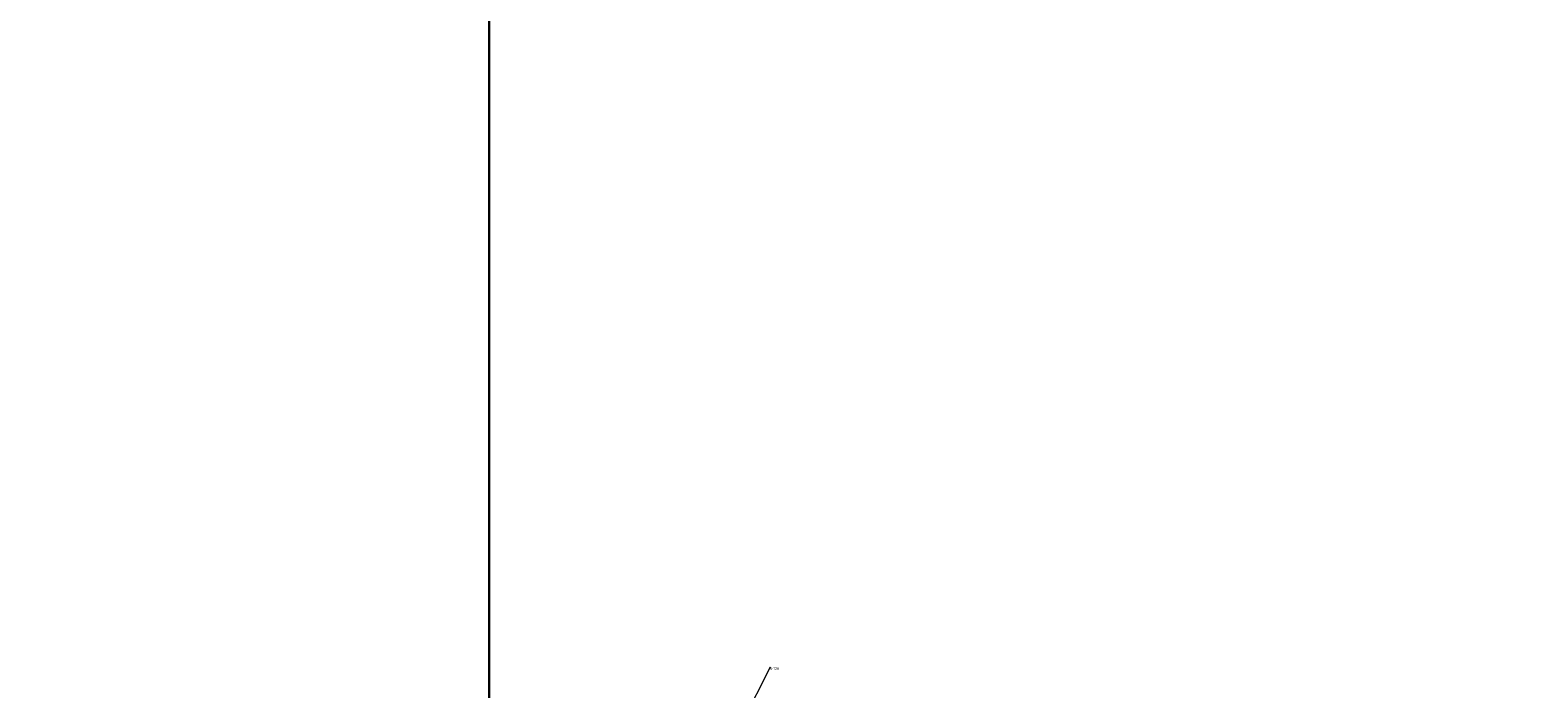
# Model space of a CAD drawing. Header units: metres. Extents: x -1013 to 1493497, y -5789518 to 1032.
# Tile 72 of 73: x -146 to 345, y 186 to 400. Entities that reach past the tile are written whole.
import ezdxf
from ezdxf.xclip import XClip

# ---------------------------------------------------------------- set-up
doc = ezdxf.new("R2010")
doc.units = ezdxf.units.M
doc.header["$MEASUREMENT"] = 0
doc.header["$XCLIPFRAME"] = 0
doc.layers.add('700-L Mapa 1_100 dwg', color=7, linetype='Continuous')
for name, color, linetype, lineweight in [('703-L Płaszczyzny podejścia 2D3', 152, 'Continuous', 30), ('ex_02_DXF_MZ_500_4_Dzialki7', 9, 'Continuous', 18), ('ex_02_DXF_MZ_500_4_Numery_punktow7', 9, 'Continuous', 18), ('ex_02_DXF_MZ_500_4_Punkty7', 9, 'Continuous', 18)]:
    doc.layers.add(name, color=color, linetype=linetype, lineweight=lineweight)
doc.styles.add('STYL_AUTOMATYCZNY_4', font='arial.ttf', dxfattribs={"width": 0.7})

# ---------------------------------------------------------------- blocks, each defined once
blk = doc.blocks.new('Rysunek_1_4', base_point=(-51.91, -72.41))
at = {"layer": 'ex_02_DXF_MZ_500_4_Dzialki7', "color": 9, "linetype": 'Continuous', "lineweight": 18}
blk.add_line((95.12, 192.79), (40.83, 85.91), dxfattribs=at)
at = {"layer": 'ex_02_DXF_MZ_500_4_Punkty7', "color": 9, "linetype": 'Continuous', "lineweight": 18}
blk.add_circle((95.12, 192.79), 0.045, dxfattribs=at)
at = {"layer": 'ex_02_DXF_MZ_500_4_Numery_punktow7', "color": 9, "linetype": 'Continuous', "lineweight": 18, "insert": (95.15, 192.79), "char_height": 0.9, "attachment_point": 1, "style": 'STYL_AUTOMATYCZNY_4'}
blk.add_mtext('\\A1;{\\pql;\\fArial|b0|i0|c238|p0;\\W0.700000;6-729}', dxfattribs=at)

msp = doc.modelspace()

# ---------------------------------------------------------------- linework, layer by layer
at = {"layer": '703-L Płaszczyzny podejścia 2D3', "color": 152, "linetype": 'Continuous', "lineweight": 30}
msp.add_line((3.6815, 2.3954), (3.6815, 1031.9544), dxfattribs=at)
msp.add_circle((8.2273, 10.355), 1021.6593, dxfattribs=at)

# ---------------------------------------------------------------- block references
at = {"layer": '700-L Mapa 1_100 dwg', "color": 52, "linetype": 'Continuous', "lineweight": 25}
ref = msp.add_blockref('Rysunek_1_4', (-51.9097, -72.4133), dxfattribs=at)
XClip(ref).set_block_clipping_path([(-454.4097296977, -337.82710067), (350.5902703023, 193.0005136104)])

doc.saveas('drawing.dxf')
